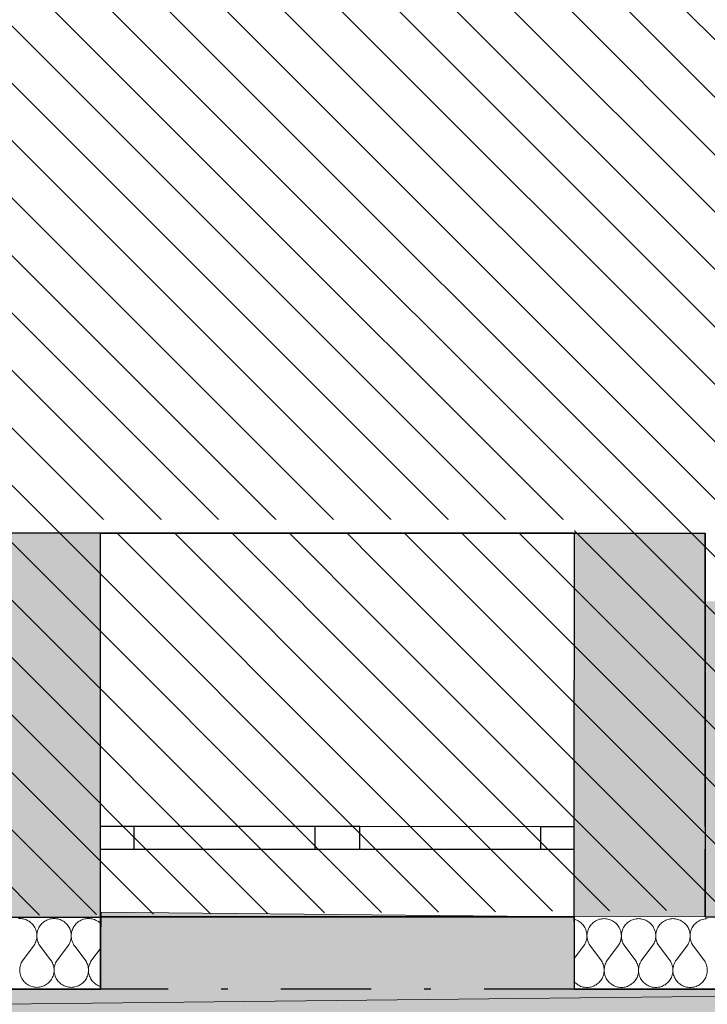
# Model space of a CAD drawing. Header units: millimetres. Extents: x -40276 to 214973, y -147941 to 35228.
# Tile 144 of 256: x -8990 to -7467, y 157 to 2339. Entities that reach past the tile are written whole.
import ezdxf

# ---------------------------------------------------------------- set-up
doc = ezdxf.new("R2010")
doc.units = ezdxf.units.MM
doc.header["$MEASUREMENT"] = 0
doc.linetypes.add('Wipeout_Contour', pattern=[1000, 0, -1000])
doc.linetypes.add('Čerchovaná', pattern=[450, 200, -117.5, 15, -117.5])
for name, color, linetype in [('1._POHLED ZÁPADNÍ_2_0_plochy', 7, 'Continuous'), ('1._POHLED ZÁPADNÍ_2_2D prvky - obecné', 7, 'Continuous'), ('1._POHLED ZÁPADNÍ_2_akustické prvky', 7, 'Continuous'), ('1._POHLED ZÁPADNÍ_2_BT_ortho', 7, 'Continuous'), ('1._POHLED ZÁPADNÍ_2_Konstrukce - nosné', 7, 'Continuous'), ('1._POHLED ZÁPADNÍ_2_Nové_Konstrukce - nosné', 7, 'Continuous'), ('1._POHLED ZÁPADNÍ_2_Nové_Výplně – Řezové', 7, 'Continuous'), ('1._POHLED ZÁPADNÍ_2_Nové_VÝTAH VAR 1', 7, 'Continuous'), ('1._POHLED ZÁPADNÍ_2_Výplně - Povrchové', 7, 'Continuous'), ('1._POHLED ZÁPADNÍ_2_Výplně – Řezové', 7, 'Continuous')]:
    doc.layers.add(name, color=color, linetype=linetype)

# ---------------------------------------------------------------- blocks, each defined once
blk = doc.blocks.new('*X8', base_point=(-42174.7, -26223.7))
at = {"layer": '1._POHLED ZÁPADNÍ_2_Nové_Výplně – Řezové', "color": 21, "linetype": 'Continuous', "lineweight": 20, "true_color": 0xffaaaa}
for p, q in [((-8990.4, 347.5), (-8993.1, 347.4)), ((-8987.7, 347.4), (-8990.4, 347.5)), ((-8985, 347.1), (-8987.7, 347.4)), ((-8982.3, 346.6), (-8985, 347.1)), ((-8979.7, 345.9), (-8982.3, 346.6)), ((-8977.1, 345.1), (-8979.7, 345.9)), ((-8974.6, 344), (-8977.1, 345.1)), ((-8972.2, 342.8), (-8974.6, 344)), ((-8969.8, 341.4), (-8972.2, 342.8)), ((-8967.6, 339.9), (-8969.8, 341.4)), ((-8965.5, 338.2), (-8967.6, 339.9)), ((-8963.5, 336.3), (-8965.5, 338.2)), ((-8961.6, 334.3), (-8963.5, 336.3)), ((-8959.9, 332.2), (-8961.6, 334.3)), ((-8958.4, 330), (-8959.9, 332.2)), ((-8957, 327.6), (-8958.4, 330)), ((-8955.8, 325.2), (-8957, 327.6)), ((-8947.7, 327.6), (-8948.9, 325.2)), ((-8946.3, 330), (-8947.7, 327.6)), ((-8944.7, 332.2), (-8946.3, 330)), ((-8943, 334.3), (-8944.7, 332.2)), ((-8941.2, 336.3), (-8943, 334.3)), ((-8939.2, 338.2), (-8941.2, 336.3)), ((-8937.1, 339.9), (-8939.2, 338.2)), ((-8934.8, 341.4), (-8937.1, 339.9)), ((-8932.5, 342.8), (-8934.8, 341.4)), ((-8930.1, 344), (-8932.5, 342.8)), ((-8927.6, 345.1), (-8930.1, 344)), ((-8925, 345.9), (-8927.6, 345.1)), ((-8922.3, 346.6), (-8925, 345.9)), ((-8919.7, 347.1), (-8922.3, 346.6)), ((-8917, 347.4), (-8919.7, 347.1)), ((-8914.2, 347.5), (-8917, 347.4)), ((-8911.5, 347.4), (-8914.2, 347.5)), ((-8908.8, 347.1), (-8911.5, 347.4)), ((-8906.1, 346.6), (-8908.8, 347.1)), ((-8903.5, 345.9), (-8906.1, 346.6)), ((-8900.9, 345.1), (-8903.5, 345.9)), ((-8898.4, 344), (-8900.9, 345.1)), ((-8896, 342.8), (-8898.4, 344)), ((-8893.6, 341.4), (-8896, 342.8)), ((-8891.4, 339.9), (-8893.6, 341.4)), ((-8889.3, 338.2), (-8891.4, 339.9)), ((-8887.3, 336.3), (-8889.3, 338.2)), ((-8885.4, 334.3), (-8887.3, 336.3)), ((-8883.7, 332.2), (-8885.4, 334.3)), ((-8882.2, 330), (-8883.7, 332.2)), ((-8880.8, 327.6), (-8882.2, 330)), ((-8879.6, 325.2), (-8880.8, 327.6)), ((-8871.5, 327.6), (-8872.7, 325.2)), ((-8870.1, 330), (-8871.5, 327.6)), ((-8868.5, 332.2), (-8870.1, 330)), ((-8866.8, 334.3), (-8868.5, 332.2)), ((-8865, 336.3), (-8866.8, 334.3)), ((-8863, 338.2), (-8865, 336.3)), ((-8860.9, 339.9), (-8863, 338.2)), ((-8858.6, 341.4), (-8860.9, 339.9)), ((-8856.3, 342.8), (-8858.6, 341.4)), ((-8853.9, 344), (-8856.3, 342.8)), ((-8851.4, 345.1), (-8853.9, 344)), ((-8848.8, 345.9), (-8851.4, 345.1)), ((-8846.1, 346.6), (-8848.8, 345.9)), ((-8843.5, 347.1), (-8846.1, 346.6)), ((-8840.8, 347.4), (-8843.5, 347.1)), ((-8838, 347.5), (-8840.8, 347.4)), ((-8835.3, 347.4), (-8838, 347.5)), ((-8832.6, 347.1), (-8835.3, 347.4)), ((-8829.9, 346.6), (-8832.6, 347.1)), ((-8827.3, 345.9), (-8829.9, 346.6)), ((-8824.7, 345.1), (-8827.3, 345.9)), ((-8822.2, 344), (-8824.7, 345.1)), ((-8819.8, 342.8), (-8822.2, 344)), ((-8817.4, 341.4), (-8819.8, 342.8)), ((-8815.2, 339.9), (-8817.4, 341.4)), ((-8813.1, 338.2), (-8815.2, 339.9)), ((-8811.4, 336.6), (-8813.1, 338.2)), ((-8954.7, 322.7), (-8955.8, 325.2)), ((-8953.9, 320.1), (-8954.7, 322.7)), ((-8953.2, 317.5), (-8953.9, 320.1)), ((-8952.7, 314.8), (-8953.2, 317.5)), ((-8952.4, 312.1), (-8952.7, 314.8)), ((-8952.7, 303.9), (-8952.4, 306.7)), ((-8952.3, 309.4), (-8952.4, 312.1)), ((-8952.4, 306.7), (-8952.3, 309.4)), ((-8952.2, 312.1), (-8952.3, 309.4)), ((-8952.3, 309.4), (-8952.2, 306.7)), ((-8951.9, 314.8), (-8952.2, 312.1)), ((-8952.2, 306.7), (-8951.9, 303.9)), ((-8951.5, 317.5), (-8951.9, 314.8)), ((-8950.8, 320.1), (-8951.5, 317.5)), ((-8949.9, 322.7), (-8950.8, 320.1)), ((-8948.9, 325.2), (-8949.9, 322.7)), ((-8878.5, 322.7), (-8879.6, 325.2)), ((-8877.7, 320.1), (-8878.5, 322.7)), ((-8877, 317.5), (-8877.7, 320.1)), ((-8876.5, 314.8), (-8877, 317.5)), ((-8876.2, 312.1), (-8876.5, 314.8)), ((-8876.5, 303.9), (-8876.2, 306.6)), ((-8876.1, 309.4), (-8876.2, 312.1)), ((-8876.2, 306.6), (-8876.1, 309.4)), ((-8876, 312.1), (-8876.1, 309.4)), ((-8876.1, 309.4), (-8876, 306.6)), ((-8875.8, 314.8), (-8876, 312.1)), ((-8876, 306.6), (-8875.8, 303.9)), ((-8875.3, 317.5), (-8875.8, 314.8)), ((-8874.6, 320.1), (-8875.3, 317.5)), ((-8873.7, 322.7), (-8874.6, 320.1)), ((-8872.7, 325.2), (-8873.7, 322.7)), ((-8982.8, 256.1), (-8960, 286.5)), ((-8960, 286.5), (-8958.4, 288.8)), ((-8958.4, 288.8), (-8957, 291.1)), ((-8957, 291.1), (-8955.8, 293.5)), ((-8955.8, 293.5), (-8954.7, 296.1)), ((-8954.7, 296.1), (-8953.9, 298.6)), ((-8953.9, 298.6), (-8953.2, 301.3)), ((-8953.2, 301.3), (-8952.7, 303.9)), ((-8951.9, 303.9), (-8951.5, 301.3)), ((-8951.5, 301.3), (-8950.8, 298.6)), ((-8950.8, 298.6), (-8949.9, 296.1)), ((-8949.9, 296.1), (-8948.9, 293.5)), ((-8948.9, 293.5), (-8947.7, 291.1)), ((-8947.7, 291.1), (-8946.3, 288.8)), ((-8946.3, 288.8), (-8944.7, 286.5)), ((-8921.9, 256.1), (-8944.7, 286.5)), ((-8906.6, 256.1), (-8883.8, 286.5)), ((-8883.8, 286.5), (-8882.2, 288.8)), ((-8882.2, 288.8), (-8880.8, 291.1)), ((-8880.8, 291.1), (-8879.6, 293.5)), ((-8879.6, 293.5), (-8878.6, 296)), ((-8878.6, 296), (-8877.7, 298.6)), ((-8877.7, 298.6), (-8877, 301.3)), ((-8877, 301.3), (-8876.5, 303.9)), ((-8875.8, 303.9), (-8875.3, 301.3)), ((-8875.3, 301.3), (-8874.6, 298.6)), ((-8874.6, 298.6), (-8873.7, 296)), ((-8873.7, 296), (-8872.7, 293.5)), ((-8872.7, 293.5), (-8871.5, 291.1)), ((-8871.5, 291.1), (-8870.1, 288.8)), ((-8870.1, 288.8), (-8868.5, 286.5)), ((-8845.7, 256), (-8868.5, 286.5)), ((-8830.4, 256), (-8811.5, 281.3)), ((-8989.6, 241.3), (-8990, 238.7)), ((-8988.9, 244), (-8989.6, 241.3)), ((-8988, 246.5), (-8988.9, 244)), ((-8987, 249.1), (-8988, 246.5)), ((-8985.8, 251.5), (-8987, 249.1)), ((-8984.4, 253.8), (-8985.8, 251.5)), ((-8982.8, 256.1), (-8984.4, 253.8)), ((-8920.3, 253.8), (-8921.9, 256.1)), ((-8918.9, 251.5), (-8920.3, 253.8)), ((-8917.7, 249.1), (-8918.9, 251.5)), ((-8916.7, 246.5), (-8917.7, 249.1)), ((-8915.8, 244), (-8916.7, 246.5)), ((-8915.1, 241.3), (-8915.8, 244)), ((-8914.6, 238.6), (-8915.1, 241.3)), ((-8913.4, 241.3), (-8913.9, 238.6)), ((-8912.7, 244), (-8913.4, 241.3)), ((-8911.8, 246.5), (-8912.7, 244)), ((-8910.8, 249.1), (-8911.8, 246.5)), ((-8909.6, 251.5), (-8910.8, 249.1)), ((-8908.2, 253.8), (-8909.6, 251.5)), ((-8906.6, 256.1), (-8908.2, 253.8)), ((-8844.1, 253.8), (-8845.7, 256)), ((-8842.7, 251.5), (-8844.1, 253.8)), ((-8841.5, 249), (-8842.7, 251.5)), ((-8840.5, 246.5), (-8841.5, 249)), ((-8839.6, 243.9), (-8840.5, 246.5)), ((-8838.9, 241.3), (-8839.6, 243.9)), ((-8838.5, 238.6), (-8838.9, 241.3)), ((-8837.2, 241.3), (-8837.7, 238.6)), ((-8836.5, 243.9), (-8837.2, 241.3)), ((-8835.6, 246.5), (-8836.5, 243.9)), ((-8834.6, 249), (-8835.6, 246.5)), ((-8833.4, 251.5), (-8834.6, 249)), ((-8832, 253.8), (-8833.4, 251.5)), ((-8830.4, 256), (-8832, 253.8)), ((-8990.3, 236), (-8990.4, 233.2)), ((-8990.4, 233.2), (-8990.3, 230.5)), ((-8990, 238.7), (-8990.3, 236)), ((-8990.3, 230.5), (-8990.1, 227.8)), ((-8990.1, 227.8), (-8989.6, 225.1)), ((-8989.6, 225.1), (-8988.9, 222.5)), ((-8988.9, 222.5), (-8988, 219.9)), ((-8988, 219.9), (-8987, 217.4)), ((-8917.7, 217.4), (-8916.6, 219.9)), ((-8916.6, 219.9), (-8915.8, 222.5)), ((-8915.8, 222.5), (-8915.1, 225.1)), ((-8915.1, 225.1), (-8914.6, 227.8)), ((-8914.3, 235.9), (-8914.6, 238.6)), ((-8914.6, 227.8), (-8914.3, 230.5)), ((-8914.2, 233.2), (-8914.3, 235.9)), ((-8914.3, 230.5), (-8914.2, 233.2)), ((-8913.9, 238.6), (-8914.2, 235.9)), ((-8914.2, 235.9), (-8914.2, 233.2)), ((-8914.2, 233.2), (-8914.2, 230.5)), ((-8914.2, 230.5), (-8913.9, 227.8)), ((-8913.9, 227.8), (-8913.4, 225.1)), ((-8913.4, 225.1), (-8912.7, 222.5)), ((-8912.7, 222.5), (-8911.9, 219.9)), ((-8911.9, 219.9), (-8910.8, 217.4)), ((-8841.5, 217.4), (-8840.5, 219.9)), ((-8840.5, 219.9), (-8839.6, 222.5)), ((-8839.6, 222.5), (-8838.9, 225.1)), ((-8838.9, 225.1), (-8838.4, 227.8)), ((-8838.2, 235.9), (-8838.5, 238.6)), ((-8838.4, 227.8), (-8838.2, 230.5)), ((-8838.1, 233.2), (-8838.2, 235.9)), ((-8838.2, 230.5), (-8838.1, 233.2)), ((-8838, 235.9), (-8838.1, 233.2)), ((-8838.1, 233.2), (-8838, 230.5)), ((-8837.7, 238.6), (-8838, 235.9)), ((-8838, 230.5), (-8837.7, 227.8)), ((-8837.7, 227.8), (-8837.2, 225.1)), ((-8837.2, 225.1), (-8836.5, 222.5)), ((-8836.5, 222.5), (-8835.7, 219.9)), ((-8835.7, 219.9), (-8834.6, 217.4)), ((-8987, 217.4), (-8985.8, 215)), ((-8985.8, 215), (-8984.4, 212.6)), ((-8984.4, 212.6), (-8982.9, 210.4)), ((-8982.9, 210.4), (-8981.1, 208.3)), ((-8981.1, 208.3), (-8979.3, 206.3)), ((-8979.3, 206.3), (-8977.3, 204.4)), ((-8977.3, 204.4), (-8975.2, 202.7)), ((-8975.2, 202.7), (-8973, 201.2)), ((-8973, 201.2), (-8970.6, 199.8)), ((-8970.6, 199.8), (-8968.2, 198.6)), ((-8968.2, 198.6), (-8965.7, 197.5)), ((-8965.7, 197.5), (-8963.1, 196.7)), ((-8963.1, 196.7), (-8960.5, 196)), ((-8944.2, 196), (-8941.6, 196.7)), ((-8941.6, 196.7), (-8939, 197.5)), ((-8939, 197.5), (-8936.5, 198.6)), ((-8936.5, 198.6), (-8934.1, 199.8)), ((-8934.1, 199.8), (-8931.7, 201.2)), ((-8931.7, 201.2), (-8929.5, 202.7)), ((-8929.5, 202.7), (-8927.4, 204.4)), ((-8927.4, 204.4), (-8925.4, 206.3)), ((-8925.4, 206.3), (-8923.5, 208.3)), ((-8923.5, 208.3), (-8921.8, 210.4)), ((-8921.8, 210.4), (-8920.3, 212.6)), ((-8920.3, 212.6), (-8918.9, 215)), ((-8918.9, 215), (-8917.7, 217.4)), ((-8910.8, 217.4), (-8909.6, 215)), ((-8909.6, 215), (-8908.2, 212.6)), ((-8908.2, 212.6), (-8906.7, 210.4)), ((-8906.7, 210.4), (-8905, 208.3)), ((-8905, 208.3), (-8903.1, 206.3)), ((-8903.1, 206.3), (-8901.1, 204.4)), ((-8901.1, 204.4), (-8899, 202.7)), ((-8899, 202.7), (-8896.8, 201.2)), ((-8896.8, 201.2), (-8894.4, 199.8)), ((-8894.4, 199.8), (-8892, 198.5)), ((-8892, 198.5), (-8889.5, 197.5)), ((-8889.5, 197.5), (-8886.9, 196.6)), ((-8886.9, 196.6), (-8884.3, 196)), ((-8868.1, 196), (-8865.4, 196.6)), ((-8865.4, 196.6), (-8862.8, 197.5)), ((-8862.8, 197.5), (-8860.3, 198.5)), ((-8860.3, 198.5), (-8857.9, 199.8)), ((-8857.9, 199.8), (-8855.6, 201.1)), ((-8855.6, 201.1), (-8853.3, 202.7)), ((-8853.3, 202.7), (-8851.2, 204.4)), ((-8851.2, 204.4), (-8849.2, 206.3)), ((-8849.2, 206.3), (-8847.4, 208.2)), ((-8847.4, 208.2), (-8845.7, 210.4)), ((-8845.7, 210.4), (-8844.1, 212.6)), ((-8844.1, 212.6), (-8842.7, 214.9)), ((-8842.7, 214.9), (-8841.5, 217.4)), ((-8834.6, 217.4), (-8833.4, 214.9)), ((-8833.4, 214.9), (-8832, 212.6)), ((-8832, 212.6), (-8830.5, 210.4)), ((-8830.5, 210.4), (-8828.8, 208.2)), ((-8828.8, 208.2), (-8826.9, 206.3)), ((-8826.9, 206.3), (-8824.9, 204.4)), ((-8824.9, 204.4), (-8822.8, 202.7)), ((-8822.8, 202.7), (-8820.6, 201.1)), ((-8820.6, 201.1), (-8818.2, 199.8)), ((-8818.2, 199.8), (-8815.8, 198.5)), ((-8815.8, 198.5), (-8813.3, 197.5)), ((-8813.3, 197.5), (-8811.5, 196.9)), ((-8960.5, 196), (-8957.8, 195.5)), ((-8957.8, 195.5), (-8955.1, 195.2)), ((-8955.1, 195.2), (-8952.4, 195.1)), ((-8952.4, 195.1), (-8949.6, 195.2)), ((-8949.6, 195.2), (-8946.9, 195.5)), ((-8946.9, 195.5), (-8944.2, 196)), ((-8884.3, 196), (-8881.6, 195.5)), ((-8881.6, 195.5), (-8878.9, 195.2)), ((-8878.9, 195.2), (-8876.2, 195.1)), ((-8876.2, 195.1), (-8873.4, 195.2)), ((-8873.4, 195.2), (-8870.7, 195.5)), ((-8870.7, 195.5), (-8868.1, 196))]:
    blk.add_line(p, q, dxfattribs=at)
blk = doc.blocks.new('*X9', base_point=(-42174.7, -26223.7))
at = {"layer": '1._POHLED ZÁPADNÍ_2_Nové_Výplně – Řezové', "color": 21, "linetype": 'Continuous', "lineweight": 20, "true_color": 0xffaaaa}
for p, q in [((-7760.6, 345.8), (-7761.4, 346)), ((-7758.1, 344.9), (-7760.6, 345.8)), ((-7755.5, 343.9), (-7758.1, 344.9)), ((-7753.1, 342.6), (-7755.5, 343.9)), ((-7750.8, 341.3), (-7753.1, 342.6)), ((-7748.5, 339.7), (-7750.8, 341.3)), ((-7746.4, 338), (-7748.5, 339.7)), ((-7744.4, 336.1), (-7746.4, 338)), ((-7742.6, 334.1), (-7744.4, 336.1)), ((-7740.9, 332), (-7742.6, 334.1)), ((-7739.3, 329.8), (-7740.9, 332)), ((-7737.9, 327.4), (-7739.3, 329.8)), ((-7736.7, 325), (-7737.9, 327.4)), ((-7728.6, 327.4), (-7729.8, 325)), ((-7727.2, 329.8), (-7728.6, 327.4)), ((-7725.7, 332), (-7727.2, 329.8)), ((-7724, 334.1), (-7725.7, 332)), ((-7722.1, 336.1), (-7724, 334.1)), ((-7720.1, 338), (-7722.1, 336.1)), ((-7718, 339.7), (-7720.1, 338)), ((-7715.8, 341.2), (-7718, 339.7)), ((-7713.4, 342.6), (-7715.8, 341.2)), ((-7711, 343.9), (-7713.4, 342.6)), ((-7708.5, 344.9), (-7711, 343.9)), ((-7705.9, 345.8), (-7708.5, 344.9)), ((-7703.3, 346.4), (-7705.9, 345.8)), ((-7700.6, 346.9), (-7703.3, 346.4)), ((-7697.9, 347.2), (-7700.6, 346.9)), ((-7695.2, 347.3), (-7697.9, 347.2)), ((-7692.5, 347.2), (-7695.2, 347.3)), ((-7689.8, 346.9), (-7692.5, 347.2)), ((-7687.1, 346.4), (-7689.8, 346.9)), ((-7684.4, 345.7), (-7687.1, 346.4)), ((-7681.9, 344.9), (-7684.4, 345.7)), ((-7679.4, 343.8), (-7681.9, 344.9)), ((-7676.9, 342.6), (-7679.4, 343.8)), ((-7674.6, 341.2), (-7676.9, 342.6)), ((-7672.3, 339.7), (-7674.6, 341.2)), ((-7670.2, 338), (-7672.3, 339.7)), ((-7668.2, 336.1), (-7670.2, 338)), ((-7666.4, 334.1), (-7668.2, 336.1)), ((-7664.7, 332), (-7666.4, 334.1)), ((-7663.1, 329.8), (-7664.7, 332)), ((-7661.7, 327.4), (-7663.1, 329.8)), ((-7660.5, 325), (-7661.7, 327.4)), ((-7652.4, 327.4), (-7653.7, 325)), ((-7651.1, 329.8), (-7652.4, 327.4)), ((-7649.5, 332), (-7651.1, 329.8)), ((-7647.8, 334.1), (-7649.5, 332)), ((-7645.9, 336.1), (-7647.8, 334.1)), ((-7644, 338), (-7645.9, 336.1)), ((-7641.8, 339.7), (-7644, 338)), ((-7639.6, 341.2), (-7641.8, 339.7)), ((-7637.3, 342.6), (-7639.6, 341.2)), ((-7634.8, 343.8), (-7637.3, 342.6)), ((-7632.3, 344.9), (-7634.8, 343.8)), ((-7629.7, 345.7), (-7632.3, 344.9)), ((-7627.1, 346.4), (-7629.7, 345.7)), ((-7624.4, 346.9), (-7627.1, 346.4)), ((-7621.7, 347.2), (-7624.4, 346.9)), ((-7619, 347.3), (-7621.7, 347.2)), ((-7616.3, 347.2), (-7619, 347.3)), ((-7613.6, 346.9), (-7616.3, 347.2)), ((-7610.9, 346.4), (-7613.6, 346.9)), ((-7608.3, 345.7), (-7610.9, 346.4)), ((-7605.7, 344.9), (-7608.3, 345.7)), ((-7603.2, 343.8), (-7605.7, 344.9)), ((-7600.7, 342.6), (-7603.2, 343.8)), ((-7598.4, 341.2), (-7600.7, 342.6)), ((-7596.2, 339.7), (-7598.4, 341.2)), ((-7594, 338), (-7596.2, 339.7)), ((-7592.1, 336.1), (-7594, 338)), ((-7590.2, 334.1), (-7592.1, 336.1)), ((-7588.5, 332), (-7590.2, 334.1)), ((-7586.9, 329.8), (-7588.5, 332)), ((-7585.6, 327.4), (-7586.9, 329.8)), ((-7584.3, 325), (-7585.6, 327.4)), ((-7576.3, 327.4), (-7577.5, 325)), ((-7574.9, 329.8), (-7576.3, 327.4)), ((-7573.3, 332), (-7574.9, 329.8)), ((-7571.6, 334.1), (-7573.3, 332)), ((-7569.8, 336.1), (-7571.6, 334.1)), ((-7567.8, 338), (-7569.8, 336.1)), ((-7565.6, 339.7), (-7567.8, 338)), ((-7563.4, 341.2), (-7565.6, 339.7)), ((-7561.1, 342.6), (-7563.4, 341.2)), ((-7558.6, 343.8), (-7561.1, 342.6)), ((-7556.1, 344.9), (-7558.6, 343.8)), ((-7553.5, 345.7), (-7556.1, 344.9)), ((-7550.9, 346.4), (-7553.5, 345.7)), ((-7548.2, 346.9), (-7550.9, 346.4)), ((-7545.5, 347.2), (-7548.2, 346.9)), ((-7542.8, 347.3), (-7545.5, 347.2)), ((-7540.1, 347.2), (-7542.8, 347.3)), ((-7537.4, 346.9), (-7540.1, 347.2)), ((-7534.7, 346.4), (-7537.4, 346.9)), ((-7532.1, 345.7), (-7534.7, 346.4)), ((-7529.5, 344.9), (-7532.1, 345.7)), ((-7527, 343.8), (-7529.5, 344.9)), ((-7524.5, 342.6), (-7527, 343.8)), ((-7522.2, 341.2), (-7524.5, 342.6)), ((-7520, 339.7), (-7522.2, 341.2)), ((-7517.8, 338), (-7520, 339.7)), ((-7515.9, 336.1), (-7517.8, 338)), ((-7514, 334.1), (-7515.9, 336.1)), ((-7512.3, 332), (-7514, 334.1)), ((-7510.8, 329.8), (-7512.3, 332)), ((-7509.4, 327.4), (-7510.8, 329.8)), ((-7508.1, 325), (-7509.4, 327.4)), ((-7500.1, 327.4), (-7501.3, 325)), ((-7498.7, 329.8), (-7500.1, 327.4)), ((-7497.1, 332), (-7498.7, 329.8)), ((-7495.4, 334.1), (-7497.1, 332)), ((-7493.6, 336.1), (-7495.4, 334.1)), ((-7491.6, 338), (-7493.6, 336.1)), ((-7489.5, 339.7), (-7491.6, 338)), ((-7487.2, 341.2), (-7489.5, 339.7)), ((-7484.9, 342.6), (-7487.2, 341.2)), ((-7482.4, 343.8), (-7484.9, 342.6)), ((-7479.9, 344.9), (-7482.4, 343.8)), ((-7477.4, 345.7), (-7479.9, 344.9)), ((-7474.7, 346.4), (-7477.4, 345.7)), ((-7472, 346.9), (-7474.7, 346.4)), ((-7469.3, 347.2), (-7472, 346.9)), ((-7466.6, 347.3), (-7469.3, 347.2)), ((-7735.7, 322.5), (-7736.7, 325)), ((-7734.8, 319.9), (-7735.7, 322.5)), ((-7734.2, 317.3), (-7734.8, 319.9)), ((-7733.7, 314.6), (-7734.2, 317.3)), ((-7733.4, 311.9), (-7733.7, 314.6)), ((-7733.7, 303.8), (-7733.4, 306.5)), ((-7733.3, 309.2), (-7733.4, 311.9)), ((-7733.4, 306.5), (-7733.3, 309.2)), ((-7733.2, 311.9), (-7733.3, 309.2)), ((-7733.3, 309.2), (-7733.2, 306.5)), ((-7732.9, 314.6), (-7733.2, 311.9)), ((-7733.2, 306.5), (-7732.9, 303.8)), ((-7732.4, 317.3), (-7732.9, 314.6)), ((-7731.7, 319.9), (-7732.4, 317.3)), ((-7730.9, 322.5), (-7731.7, 319.9)), ((-7729.8, 325), (-7730.9, 322.5)), ((-7659.5, 322.5), (-7660.5, 325)), ((-7658.6, 319.9), (-7659.5, 322.5)), ((-7658, 317.3), (-7658.6, 319.9)), ((-7657.5, 314.6), (-7658, 317.3)), ((-7657.2, 311.9), (-7657.5, 314.6)), ((-7657.5, 303.7), (-7657.2, 306.5)), ((-7657.1, 309.2), (-7657.2, 311.9)), ((-7657.2, 306.5), (-7657.1, 309.2)), ((-7657, 311.9), (-7657.1, 309.2)), ((-7657.1, 309.2), (-7657, 306.5)), ((-7656.7, 314.6), (-7657, 311.9)), ((-7657, 306.5), (-7656.7, 303.7)), ((-7656.2, 317.3), (-7656.7, 314.6)), ((-7655.6, 319.9), (-7656.2, 317.3)), ((-7654.7, 322.5), (-7655.6, 319.9)), ((-7653.7, 325), (-7654.7, 322.5)), ((-7583.3, 322.5), (-7584.3, 325)), ((-7582.4, 319.9), (-7583.3, 322.5)), ((-7581.8, 317.3), (-7582.4, 319.9)), ((-7581.3, 314.6), (-7581.8, 317.3)), ((-7581, 311.9), (-7581.3, 314.6)), ((-7581.3, 303.7), (-7581, 306.4)), ((-7580.9, 309.2), (-7581, 311.9)), ((-7581, 306.4), (-7580.9, 309.2)), ((-7580.8, 311.9), (-7580.9, 309.2)), ((-7580.9, 309.2), (-7580.8, 306.4)), ((-7580.5, 314.6), (-7580.8, 311.9)), ((-7580.8, 306.4), (-7580.5, 303.7)), ((-7580, 317.3), (-7580.5, 314.6)), ((-7579.4, 319.9), (-7580, 317.3)), ((-7578.5, 322.5), (-7579.4, 319.9)), ((-7577.5, 325), (-7578.5, 322.5)), ((-7507.1, 322.5), (-7508.1, 325)), ((-7506.3, 319.9), (-7507.1, 322.5)), ((-7505.6, 317.2), (-7506.3, 319.9)), ((-7505.1, 314.6), (-7505.6, 317.2)), ((-7504.8, 311.9), (-7505.1, 314.6)), ((-7505.1, 303.7), (-7504.8, 306.4)), ((-7504.7, 309.1), (-7504.8, 311.9)), ((-7504.8, 306.4), (-7504.7, 309.1)), ((-7504.6, 311.9), (-7504.7, 309.1)), ((-7504.7, 309.1), (-7504.6, 306.4)), ((-7504.3, 314.6), (-7504.6, 311.9)), ((-7504.6, 306.4), (-7504.3, 303.7)), ((-7503.8, 317.2), (-7504.3, 314.6)), ((-7503.2, 319.9), (-7503.8, 317.2)), ((-7502.3, 322.5), (-7503.2, 319.9)), ((-7501.3, 325), (-7502.3, 322.5)), ((-7761.5, 259), (-7740.9, 286.4)), ((-7740.9, 286.4), (-7739.4, 288.6)), ((-7739.4, 288.6), (-7738, 290.9)), ((-7738, 290.9), (-7736.7, 293.4)), ((-7736.7, 293.4), (-7735.7, 295.9)), ((-7735.7, 295.9), (-7734.8, 298.4)), ((-7734.8, 298.4), (-7734.2, 301.1)), ((-7734.2, 301.1), (-7733.7, 303.8)), ((-7732.9, 303.8), (-7732.4, 301.1)), ((-7732.4, 301.1), (-7731.7, 298.4)), ((-7731.7, 298.4), (-7730.9, 295.9)), ((-7730.9, 295.9), (-7729.8, 293.4)), ((-7729.8, 293.4), (-7728.6, 290.9)), ((-7728.6, 290.9), (-7727.2, 288.6)), ((-7727.2, 288.6), (-7725.7, 286.3)), ((-7702.8, 255.9), (-7725.7, 286.3)), ((-7687.6, 255.9), (-7664.7, 286.3)), ((-7664.7, 286.3), (-7663.2, 288.6)), ((-7663.2, 288.6), (-7661.8, 290.9)), ((-7661.8, 290.9), (-7660.6, 293.3)), ((-7660.6, 293.3), (-7659.5, 295.9)), ((-7659.5, 295.9), (-7658.6, 298.4)), ((-7658.6, 298.4), (-7658, 301.1)), ((-7658, 301.1), (-7657.5, 303.7)), ((-7656.7, 303.7), (-7656.2, 301.1)), ((-7656.2, 301.1), (-7655.5, 298.4)), ((-7655.5, 298.4), (-7654.7, 295.9)), ((-7654.7, 295.9), (-7653.6, 293.3)), ((-7653.6, 293.3), (-7652.4, 290.9)), ((-7652.4, 290.9), (-7651, 288.6)), ((-7651, 288.6), (-7649.5, 286.3)), ((-7626.6, 255.9), (-7649.5, 286.3)), ((-7611.4, 255.9), (-7588.5, 286.3)), ((-7588.5, 286.3), (-7587, 288.6)), ((-7587, 288.6), (-7585.6, 290.9)), ((-7585.6, 290.9), (-7584.4, 293.3)), ((-7584.4, 293.3), (-7583.3, 295.8)), ((-7583.3, 295.8), (-7582.5, 298.4)), ((-7582.5, 298.4), (-7581.8, 301.1)), ((-7581.8, 301.1), (-7581.3, 303.7)), ((-7580.5, 303.7), (-7580, 301.1)), ((-7580, 301.1), (-7579.4, 298.4)), ((-7579.4, 298.4), (-7578.5, 295.8)), ((-7578.5, 295.8), (-7577.5, 293.3)), ((-7577.5, 293.3), (-7576.2, 290.9)), ((-7576.2, 290.9), (-7574.8, 288.6)), ((-7574.8, 288.6), (-7573.3, 286.3)), ((-7550.4, 255.8), (-7573.3, 286.3)), ((-7535.2, 255.8), (-7512.3, 286.3)), ((-7512.3, 286.3), (-7510.8, 288.5)), ((-7510.8, 288.5), (-7509.4, 290.9)), ((-7509.4, 290.9), (-7508.2, 293.3)), ((-7508.2, 293.3), (-7507.1, 295.8)), ((-7507.1, 295.8), (-7506.3, 298.4)), ((-7506.3, 298.4), (-7505.6, 301)), ((-7505.6, 301), (-7505.1, 303.7)), ((-7504.3, 303.7), (-7503.8, 301)), ((-7503.8, 301), (-7503.2, 298.4)), ((-7503.2, 298.4), (-7502.3, 295.8)), ((-7502.3, 295.8), (-7501.3, 293.3)), ((-7501.3, 293.3), (-7500, 290.9)), ((-7500, 290.9), (-7498.7, 288.5)), ((-7498.7, 288.5), (-7497.1, 286.3)), ((-7474.2, 255.8), (-7497.1, 286.3)), ((-7701.3, 253.6), (-7702.8, 255.9)), ((-7699.9, 251.3), (-7701.3, 253.6)), ((-7698.7, 248.9), (-7699.9, 251.3)), ((-7697.6, 246.4), (-7698.7, 248.9)), ((-7696.8, 243.8), (-7697.6, 246.4)), ((-7696.1, 241.1), (-7696.8, 243.8)), ((-7695.6, 238.5), (-7696.1, 241.1)), ((-7694.3, 241.1), (-7694.8, 238.5)), ((-7693.6, 243.8), (-7694.3, 241.1)), ((-7692.8, 246.4), (-7693.6, 243.8)), ((-7691.7, 248.9), (-7692.8, 246.4)), ((-7690.5, 251.3), (-7691.7, 248.9)), ((-7689.1, 253.6), (-7690.5, 251.3)), ((-7687.6, 255.9), (-7689.1, 253.6)), ((-7625.1, 253.6), (-7626.6, 255.9)), ((-7623.7, 251.3), (-7625.1, 253.6)), ((-7622.5, 248.9), (-7623.7, 251.3)), ((-7621.4, 246.3), (-7622.5, 248.9)), ((-7620.6, 243.8), (-7621.4, 246.3)), ((-7619.9, 241.1), (-7620.6, 243.8)), ((-7619.4, 238.4), (-7619.9, 241.1)), ((-7618.1, 241.1), (-7618.6, 238.4)), ((-7617.5, 243.8), (-7618.1, 241.1)), ((-7616.6, 246.3), (-7617.5, 243.8)), ((-7615.6, 248.9), (-7616.6, 246.3)), ((-7614.3, 251.3), (-7615.6, 248.9)), ((-7612.9, 253.6), (-7614.3, 251.3)), ((-7611.4, 255.9), (-7612.9, 253.6)), ((-7548.9, 253.6), (-7550.4, 255.8)), ((-7547.5, 251.3), (-7548.9, 253.6)), ((-7546.3, 248.8), (-7547.5, 251.3)), ((-7545.2, 246.3), (-7546.3, 248.8)), ((-7544.4, 243.7), (-7545.2, 246.3)), ((-7543.7, 241.1), (-7544.4, 243.7)), ((-7543.2, 238.4), (-7543.7, 241.1)), ((-7541.9, 241.1), (-7542.4, 238.4)), ((-7541.3, 243.7), (-7541.9, 241.1)), ((-7540.4, 246.3), (-7541.3, 243.7)), ((-7539.4, 248.8), (-7540.4, 246.3)), ((-7538.1, 251.3), (-7539.4, 248.8)), ((-7536.8, 253.6), (-7538.1, 251.3)), ((-7535.2, 255.8), (-7536.8, 253.6)), ((-7472.7, 253.6), (-7474.2, 255.8)), ((-7471.3, 251.3), (-7472.7, 253.6)), ((-7470.1, 248.8), (-7471.3, 251.3)), ((-7469, 246.3), (-7470.1, 248.8)), ((-7468.2, 243.7), (-7469, 246.3)), ((-7467.5, 241.1), (-7468.2, 243.7)), ((-7467, 238.4), (-7467.5, 241.1)), ((-7698.6, 217.2), (-7697.6, 219.7)), ((-7697.6, 219.7), (-7696.7, 222.3)), ((-7696.7, 222.3), (-7696.1, 224.9)), ((-7696.1, 224.9), (-7695.6, 227.6)), ((-7695.3, 235.8), (-7695.6, 238.5)), ((-7695.6, 227.6), (-7695.3, 230.3)), ((-7695.2, 233), (-7695.3, 235.8)), ((-7695.3, 230.3), (-7695.2, 233)), ((-7695.1, 235.8), (-7695.2, 233)), ((-7695.2, 233), (-7695.1, 230.3)), ((-7694.8, 238.5), (-7695.1, 235.8)), ((-7695.1, 230.3), (-7694.8, 227.6)), ((-7694.8, 227.6), (-7694.3, 224.9)), ((-7694.3, 224.9), (-7693.7, 222.3)), ((-7693.7, 222.3), (-7692.8, 219.7)), ((-7692.8, 219.7), (-7691.8, 217.2)), ((-7622.4, 217.2), (-7621.4, 219.7)), ((-7621.4, 219.7), (-7620.6, 222.3)), ((-7620.6, 222.3), (-7619.9, 224.9)), ((-7619.9, 224.9), (-7619.4, 227.6)), ((-7619.1, 235.7), (-7619.4, 238.4)), ((-7619.4, 227.6), (-7619.1, 230.3)), ((-7619, 233), (-7619.1, 235.7)), ((-7619.1, 230.3), (-7619, 233)), ((-7618.9, 235.7), (-7619, 233)), ((-7619, 233), (-7618.9, 230.3)), ((-7618.6, 238.4), (-7618.9, 235.7)), ((-7618.9, 230.3), (-7618.6, 227.6)), ((-7618.6, 227.6), (-7618.1, 224.9)), ((-7618.1, 224.9), (-7617.5, 222.3)), ((-7617.5, 222.3), (-7616.6, 219.7)), ((-7616.6, 219.7), (-7615.6, 217.2)), ((-7546.3, 217.2), (-7545.2, 219.7)), ((-7545.2, 219.7), (-7544.4, 222.3)), ((-7544.4, 222.3), (-7543.7, 224.9)), ((-7543.7, 224.9), (-7543.2, 227.6)), ((-7542.9, 235.7), (-7543.2, 238.4)), ((-7543.2, 227.6), (-7542.9, 230.3)), ((-7542.8, 233), (-7542.9, 235.7)), ((-7542.9, 230.3), (-7542.8, 233)), ((-7542.7, 235.7), (-7542.8, 233)), ((-7542.8, 233), (-7542.7, 230.3)), ((-7542.4, 238.4), (-7542.7, 235.7)), ((-7542.7, 230.3), (-7542.4, 227.6)), ((-7542.4, 227.6), (-7542, 224.9)), ((-7542, 224.9), (-7541.3, 222.3)), ((-7541.3, 222.3), (-7540.4, 219.7)), ((-7540.4, 219.7), (-7539.4, 217.2)), ((-7470.1, 217.2), (-7469, 219.7)), ((-7469, 219.7), (-7468.2, 222.3)), ((-7468.2, 222.3), (-7467.5, 224.9)), ((-7467.5, 224.9), (-7467, 227.6)), ((-7466.7, 235.7), (-7467, 238.4)), ((-7467, 227.6), (-7466.7, 230.3)), ((-7466.6, 233), (-7466.7, 235.7)), ((-7466.7, 230.3), (-7466.6, 233)), ((-7761.5, 207.4), (-7760.2, 206.1)), ((-7760.2, 206.1), (-7758.3, 204.2)), ((-7758.3, 204.2), (-7756.1, 202.5)), ((-7756.1, 202.5), (-7753.9, 201)), ((-7753.9, 201), (-7751.6, 199.6)), ((-7751.6, 199.6), (-7749.1, 198.4)), ((-7749.1, 198.4), (-7746.6, 197.3)), ((-7746.6, 197.3), (-7744, 196.5)), ((-7744, 196.5), (-7741.4, 195.8)), ((-7725.2, 195.8), (-7722.6, 196.5)), ((-7722.6, 196.5), (-7720, 197.3)), ((-7720, 197.3), (-7717.5, 198.4)), ((-7717.5, 198.4), (-7715, 199.6)), ((-7715, 199.6), (-7712.7, 201)), ((-7712.7, 201), (-7710.5, 202.5)), ((-7710.5, 202.5), (-7708.3, 204.2)), ((-7708.3, 204.2), (-7706.4, 206.1)), ((-7706.4, 206.1), (-7704.5, 208.1)), ((-7704.5, 208.1), (-7702.8, 210.2)), ((-7702.8, 210.2), (-7701.2, 212.4)), ((-7701.2, 212.4), (-7699.9, 214.8)), ((-7699.9, 214.8), (-7698.6, 217.2)), ((-7691.8, 217.2), (-7690.6, 214.8)), ((-7690.6, 214.8), (-7689.2, 212.4)), ((-7689.2, 212.4), (-7687.6, 210.2)), ((-7687.6, 210.2), (-7685.9, 208.1)), ((-7685.9, 208.1), (-7684.1, 206.1)), ((-7684.1, 206.1), (-7682.1, 204.2)), ((-7682.1, 204.2), (-7679.9, 202.5)), ((-7679.9, 202.5), (-7677.7, 201)), ((-7677.7, 201), (-7675.4, 199.6)), ((-7675.4, 199.6), (-7672.9, 198.4)), ((-7672.9, 198.4), (-7670.4, 197.3)), ((-7670.4, 197.3), (-7667.8, 196.5)), ((-7667.8, 196.5), (-7665.2, 195.8)), ((-7649, 195.8), (-7646.4, 196.5)), ((-7646.4, 196.5), (-7643.8, 197.3)), ((-7643.8, 197.3), (-7641.3, 198.4)), ((-7641.3, 198.4), (-7638.8, 199.6)), ((-7638.8, 199.6), (-7636.5, 201)), ((-7636.5, 201), (-7634.3, 202.5)), ((-7634.3, 202.5), (-7632.2, 204.2)), ((-7632.2, 204.2), (-7630.2, 206.1)), ((-7630.2, 206.1), (-7628.3, 208.1)), ((-7628.3, 208.1), (-7626.6, 210.2)), ((-7626.6, 210.2), (-7625.1, 212.4)), ((-7625.1, 212.4), (-7623.7, 214.8)), ((-7623.7, 214.8), (-7622.4, 217.2)), ((-7615.6, 217.2), (-7614.4, 214.8)), ((-7614.4, 214.8), (-7613, 212.4)), ((-7613, 212.4), (-7611.4, 210.2)), ((-7611.4, 210.2), (-7609.7, 208.1)), ((-7609.7, 208.1), (-7607.9, 206.1)), ((-7607.9, 206.1), (-7605.9, 204.2)), ((-7605.9, 204.2), (-7603.8, 202.5)), ((-7603.8, 202.5), (-7601.5, 201)), ((-7601.5, 201), (-7599.2, 199.6)), ((-7599.2, 199.6), (-7596.8, 198.3)), ((-7596.8, 198.3), (-7594.2, 197.3)), ((-7594.2, 197.3), (-7591.7, 196.4)), ((-7591.7, 196.4), (-7589, 195.8)), ((-7572.8, 195.8), (-7570.2, 196.4)), ((-7570.2, 196.4), (-7567.6, 197.3)), ((-7567.6, 197.3), (-7565.1, 198.3)), ((-7565.1, 198.3), (-7562.7, 199.6)), ((-7562.7, 199.6), (-7560.3, 200.9)), ((-7560.3, 200.9), (-7558.1, 202.5)), ((-7558.1, 202.5), (-7556, 204.2)), ((-7556, 204.2), (-7554, 206.1)), ((-7554, 206.1), (-7552.1, 208.1)), ((-7552.1, 208.1), (-7550.4, 210.2)), ((-7550.4, 210.2), (-7548.9, 212.4)), ((-7548.9, 212.4), (-7547.5, 214.7)), ((-7547.5, 214.7), (-7546.3, 217.2)), ((-7539.4, 217.2), (-7538.2, 214.7)), ((-7538.2, 214.7), (-7536.8, 212.4)), ((-7536.8, 212.4), (-7535.2, 210.2)), ((-7535.2, 210.2), (-7533.5, 208)), ((-7533.5, 208), (-7531.7, 206.1)), ((-7531.7, 206.1), (-7529.7, 204.2)), ((-7529.7, 204.2), (-7527.6, 202.5)), ((-7527.6, 202.5), (-7525.3, 200.9)), ((-7525.3, 200.9), (-7523, 199.6)), ((-7523, 199.6), (-7520.6, 198.3)), ((-7520.6, 198.3), (-7518, 197.3)), ((-7518, 197.3), (-7515.5, 196.4)), ((-7515.5, 196.4), (-7512.8, 195.8)), ((-7496.6, 195.8), (-7494, 196.4)), ((-7494, 196.4), (-7491.4, 197.3)), ((-7491.4, 197.3), (-7488.9, 198.3)), ((-7488.9, 198.3), (-7486.5, 199.5)), ((-7486.5, 199.5), (-7484.1, 200.9)), ((-7484.1, 200.9), (-7481.9, 202.5)), ((-7481.9, 202.5), (-7479.8, 204.2)), ((-7479.8, 204.2), (-7477.8, 206)), ((-7477.8, 206), (-7475.9, 208)), ((-7475.9, 208), (-7474.2, 210.2)), ((-7474.2, 210.2), (-7472.7, 212.4)), ((-7472.7, 212.4), (-7471.3, 214.7)), ((-7471.3, 214.7), (-7470.1, 217.2)), ((-7741.4, 195.8), (-7738.7, 195.3)), ((-7738.7, 195.3), (-7736, 195)), ((-7736, 195), (-7733.3, 194.9)), ((-7733.3, 194.9), (-7730.6, 195)), ((-7730.6, 195), (-7727.9, 195.3)), ((-7727.9, 195.3), (-7725.2, 195.8)), ((-7665.2, 195.8), (-7662.5, 195.3)), ((-7662.5, 195.3), (-7659.8, 195)), ((-7659.8, 195), (-7657.1, 194.9)), ((-7657.1, 194.9), (-7654.4, 195)), ((-7654.4, 195), (-7651.7, 195.3)), ((-7651.7, 195.3), (-7649, 195.8)), ((-7589, 195.8), (-7586.3, 195.3)), ((-7586.3, 195.3), (-7583.6, 195)), ((-7583.6, 195), (-7580.9, 194.9)), ((-7580.9, 194.9), (-7578.2, 195)), ((-7578.2, 195), (-7575.5, 195.3)), ((-7575.5, 195.3), (-7572.8, 195.8)), ((-7512.8, 195.8), (-7510.2, 195.3)), ((-7510.2, 195.3), (-7507.5, 195)), ((-7507.5, 195), (-7504.7, 194.9)), ((-7504.7, 194.9), (-7502, 195)), ((-7502, 195), (-7499.3, 195.3)), ((-7499.3, 195.3), (-7496.6, 195.8))]:
    blk.add_line(p, q, dxfattribs=at)

msp = doc.modelspace()

# ---------------------------------------------------------------- hatches: boundary and pattern name
at = {"layer": '1._POHLED ZÁPADNÍ_2_0_plochy', "linetype": 'Continuous', "lineweight": 0, "true_color": 0x725616}
msp.add_hatch(color=46, dxfattribs=at).paths.add_polyline_path([(-40276.1, 380), (-40276.1, -1043.7), (-26430.1, -1753.8), (-207.8, -1407.2, 0.378179), (2221.6, 744.4), (1454.6, 22244.4), (546.8, 28172), (-1346.6, 35227.5), (-3442.1, 35227.5), (-1029.2, 25664.9), (-238.4, 17796), (-239.2, 14109.2), (861.4, 14093.7), (783, 8563.1), (-240.5, 8577.6), (-242.4, 270.4), (-4572.2, 250.2), (-4572.6, 350.6), (-5872.7, 344.6), (-5872.2, 244.2), (-7761, 235.3), (-7759.9, 351.1), (-8809.8, 361.3), (-8811.1, 230.4), (-11400.3, 218.3), (-11400.4, 351.1), (-12450.4, 350.8), (-12450.3, 213.4), (-13471.2, 208.7), (-13473.3, 368.5), (-14863.3, 349.9), (-14861.3, 202.2), (-20482.2, 176), (-20484.8, 349.9), (-26651.8, 257.8), (-26680.1, 83.4), (-26744.6, -483.5), (-39550, 311.2)])
at = {"layer": '1._POHLED ZÁPADNÍ_2_0_plochy', "linetype": 'Continuous', "lineweight": 20, "true_color": 0xffaaaa}
h = msp.add_hatch(dxfattribs=at)
h.set_pattern_fill('Izolační_tvárnice_0002', color=21, style=0, pattern_type=2)
h.set_pattern_definition([(315, (-10360.18, 9405.31), (63.6396, 63.6396), [])])
h.paths.add_polyline_path([(-10906.3, 18690.2), (-10970.7, 9084.1), (-20311.4, 10009.9), (-20479.4, 269.7), (-242.3, 419.8), (-238.4, 17796)])
at = {"layer": '1._POHLED ZÁPADNÍ_2_Nové_Výplně – Řezové', "linetype": 'Continuous', "lineweight": 0, "true_color": 0xf2b2b2}
msp.add_hatch(color=9, dxfattribs=at).paths.add_polyline_path([(-7761.4, 351.1), (-7471.3, 351.1), (-7471.2, 1201.1), (-7761.3, 1201.1)])
at = {"layer": '1._POHLED ZÁPADNÍ_2_Výplně – Řezové', "linetype": 'Continuous', "lineweight": 13}
for points in [[(-10060.6, 1201.5), (-10060.7, 351.5), (-8811.4, 351.3), (-8811.3, 1201.3)], [(-7471.2, 1050.4), (-7471.3, 351.1), (-5746.9, 350.8), (-5746.8, 1050.4)]]:
    msp.add_hatch(color=254, dxfattribs=at).paths.add_polyline_path(points)

# ---------------------------------------------------------------- linework, layer by layer
at = {"layer": '1._POHLED ZÁPADNÍ_2_0_plochy', "color": 7, "linetype": 'Continuous', "lineweight": 13, "flags": 128}
msp.add_lwpolyline([(-1029.2, 25664.9), (-238.4, 17796), (-239.2, 14109.2), (861.4, 14093.7), (783, 8563.1), (-240.5, 8577.6), (-242.4, 270.4), (-4572.2, 250.2), (-4572.6, 350.6), (-5872.7, 344.6), (-5872.2, 244.2), (-7761, 235.3), (-7759.9, 351.1), (-8809.8, 361.3), (-8811.1, 230.4), (-11400.3, 218.3)], dxfattribs=at)
at = {"layer": '1._POHLED ZÁPADNÍ_2_Konstrukce - nosné', "color": 7, "linetype": 'Continuous', "lineweight": 25}
for p, q in [((-8811.4, 551.3), (-8811.3, 1201.3)), ((-8811.3, 1201.3), (-7471.3, 1201.1)), ((-7761.4, 551.1), (-7761.3, 1201.1)), ((-7471.2, 1201.1), (-7471.3, 351.1)), ((-7471.3, 551.1), (-7471.2, 1201.1)), ((-7471.2, 1201.1), (-7471.3, 501.1)), ((-7761.4, 476.1), (-7761.4, 626.1)), ((-8811.4, 501.3), (-8811.4, 551.3)), ((-7761.4, 501.1), (-7761.4, 551.1)), ((-8811.4, 351.3), (-8811.4, 501.3)), ((-8811.3, 500.3), (-8811.3, 501.3)), ((-7471.3, 351.1), (-7471.3, 501.1)), ((-7471.3, 501.1), (-7471.3, 351.1)), ((-8811.3, 351.3), (-7471.3, 351.1))]:
    msp.add_line(p, q, dxfattribs=at)
at = {"layer": '1._POHLED ZÁPADNÍ_2_Nové_Konstrukce - nosné', "color": 1, "linetype": 'Continuous', "lineweight": 25}
for p, q in [((-8736.4, 551.3), (-8811.4, 551.3)), ((-8811.4, 501.3), (-8811.4, 551.3)), ((-8811.4, 501.3), (-8811.4, 551.3)), ((-8736.4, 501.3), (-8736.4, 551.3)), ((-8336.4, 551.2), (-8736.4, 551.3)), ((-8286.4, 551.2), (-8336.4, 551.2)), ((-8336.4, 551.2), (-8336.4, 501.2)), ((-8236.4, 551.2), (-8286.4, 551.2)), ((-8236.4, 501.2), (-8236.4, 551.2)), ((-7836.4, 551.1), (-8236.4, 551.2)), ((-7761.4, 551.1), (-7836.4, 551.1)), ((-7836.4, 551.1), (-7836.4, 501.1)), ((-7761.4, 501.1), (-7761.4, 551.1)), ((-7761.4, 501.1), (-7761.4, 551.1)), ((-8811.4, 501.3), (-8736.4, 501.3)), ((-8811.4, 351.3), (-8811.4, 501.3)), ((-8736.4, 501.3), (-8336.4, 501.2)), ((-8336.4, 501.2), (-8286.4, 501.2)), ((-8286.4, 501.2), (-8236.4, 501.2)), ((-8236.4, 501.2), (-7836.4, 501.1)), ((-7836.4, 501.1), (-7761.4, 501.1)), ((-7761.4, 351.1), (-7761.4, 501.1)), ((-7761.4, 351.1), (-8811.4, 351.3))]:
    msp.add_line(p, q, dxfattribs=at)

# ---------------------------------------------------------------- next in the draw order: wipeouts: each hides what was drawn before it
at = {"color": 254, "linetype": 'Wipeout_Contour', "lineweight": 0, "ltscale": 37761.338548}
msp.add_wipeout([(-10060.7, 191.5), (-8811.5, 191.3), (-8811.4, 351.3), (-10060.7, 351.5)], dxfattribs=at).dxf.layer = '1._POHLED ZÁPADNÍ_2_Nové_Výplně – Řezové'
at = {"color": 254, "linetype": 'Wipeout_Contour', "lineweight": 0, "ltscale": 27040.91827}
msp.add_wipeout([(-7761.5, 191.1), (-5746.9, 190.8), (-5746.9, 350.8), (-7761.4, 351.1)], dxfattribs=at).dxf.layer = '1._POHLED ZÁPADNÍ_2_Nové_Výplně – Řezové'
at = {"color": 254, "linetype": 'Wipeout_Contour', "lineweight": 0, "ltscale": 33501.610266}
msp.add_wipeout([(-8811.2, 1231.3), (-8811.2, 1201.3), (-7761.3, 1201.1), (-7761.3, 1231.1)], dxfattribs=at).dxf.layer = '1._POHLED ZÁPADNÍ_2_Výplně - Povrchové'

# ---------------------------------------------------------------- next in the draw order: linework, layer by layer
at = {"layer": '1._POHLED ZÁPADNÍ_2_2D prvky - obecné', "color": 7, "linetype": 'Continuous', "lineweight": 25}
for p, q in [((-8811.3, 1201.3), (-10060.6, 1201.5)), ((-11400.4, 351.1), (-8811.4, 350.7)), ((-7471.3, 351.1), (-5746.9, 350.8))]:
    msp.add_line(p, q, dxfattribs=at)
at = {"layer": '1._POHLED ZÁPADNÍ_2_akustické prvky', "color": 1, "linetype": 'Continuous', "lineweight": 35}
for p, q in [((-8811.5, 191.3), (-11400.3, 191.7)), ((-5746.9, 190.8), (-7761.5, 191.1))]:
    msp.add_line(p, q, dxfattribs=at)
at = {"layer": '1._POHLED ZÁPADNÍ_2_BT_ortho', "color": 142, "linetype": 'Continuous', "lineweight": 20, "true_color": 0x0080c0, "flags": 128}
msp.add_lwpolyline([(-244.4, 253.6), (-15793.1, 84.2)], dxfattribs=at)
at = {"layer": '1._POHLED ZÁPADNÍ_2_Nové_Konstrukce - nosné', "color": 1, "linetype": 'Continuous', "lineweight": 25}
for p, q in [((-8811.4, 551.3), (-8811.3, 1201.3)), ((-7761.3, 1201.1), (-8811.3, 1201.3)), ((-7761.4, 551.1), (-7761.3, 1201.1)), ((-8811.5, 191.3), (-8811.4, 351.3)), ((-8811.4, 341.3), (-8811.4, 351.3)), ((-8811.4, 351.3), (-7761.4, 351.1)), ((-8811.4, 341.3), (-8811.4, 351.3)), ((-7761.4, 351.1), (-8811.4, 351.3)), ((-7761.4, 351.1), (-7761.5, 191.1)), ((-7761.4, 341.1), (-7761.4, 351.1)), ((-7761.4, 341.1), (-7761.4, 351.1)), ((-8811.4, 341.3), (-8811.5, 191.3)), ((-8811.4, 341.3), (-8811.5, 191.3)), ((-7761.4, 341.1), (-7761.5, 191.1)), ((-7761.4, 341.1), (-7761.5, 191.1))]:
    msp.add_line(p, q, dxfattribs=at)
at = {"layer": '1._POHLED ZÁPADNÍ_2_Nové_VÝTAH VAR 1', "color": 1, "linetype": 'Čerchovaná', "lineweight": 25}
msp.add_line((-7761.5, 191.1), (-8811.5, 191.3), dxfattribs=at)

# ---------------------------------------------------------------- next in the draw order: block references
at = {"layer": '1._POHLED ZÁPADNÍ_2_0_plochy', "color": 9, "linetype": 'Continuous', "lineweight": 13}
for name in ['*X8', '*X9']:
    msp.add_blockref(name, (-42174.7, -26223.7), dxfattribs=at)

doc.saveas('drawing.dxf')
